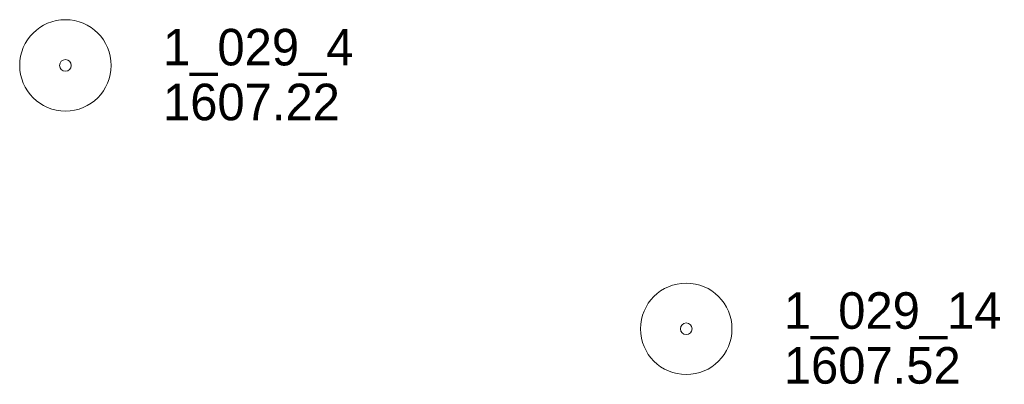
# Model space of a CAD drawing. Header units: feet. Extents: x 386650 to 389000, y 98149 to 99500.
# Tile 2 of 5: x 386683 to 386844, y 98988 to 99048. Entities that reach past the tile are written whole.
import ezdxf

# ---------------------------------------------------------------- set-up
doc = ezdxf.new("R2010")
doc.units = ezdxf.units.FT
doc.header["$MEASUREMENT"] = 0
doc.layers.add('E_MAP_PassPoints', color=161, linetype='Continuous', lineweight=0)
doc.styles.add('Style-IGR_FONT_0', font='IGR_FONT_0.shx')

# ---------------------------------------------------------------- blocks, each defined once
blk = doc.blocks.new('PP')
at = {"layer": 'E_MAP_PassPoints', "color": 40, "linetype": 'Continuous', "lineweight": 0}
for radius in [7.5, 0.96]:
    blk.add_circle((0, 0), radius, dxfattribs=at)

msp = doc.modelspace()

# ---------------------------------------------------------------- block references
at = {"layer": 'E_MAP_PassPoints', "color": 40, "linetype": 'Continuous', "lineweight": 0}
for p in [(386690.43, 99040.48), (386792.22, 98997.26)]:
    msp.add_blockref('PP', p, dxfattribs=at)

# ---------------------------------------------------------------- texts
at = {"layer": 'E_MAP_PassPoints', "color": 40, "linetype": 'Continuous', "lineweight": 0, "style": 'Style-IGR_FONT_0'}
for s, p in [('1_029_4', (386706.43, 99040.48)), ('1607.22', (386706.43, 99031.48)), ('1_029_14', (386808.22, 98997.26)), ('1607.52', (386808.22, 98988.26))]:
    msp.add_text(s, height=6, dxfattribs=at).set_placement(p)

doc.saveas('drawing.dxf')
